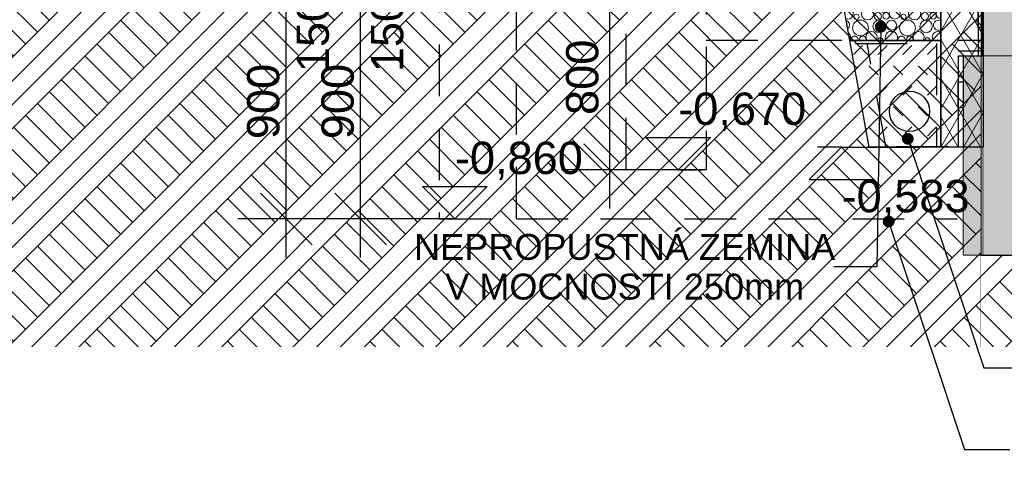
# Model space of a CAD drawing. Header units: millimetres. Extents: x -36478 to 31050, y -14815 to 11827.
# Tile 16 of 256: x -13167 to -9358, y -1832 to -90. Entities that reach past the tile are written whole.
import ezdxf

# ---------------------------------------------------------------- set-up
doc = ezdxf.new("R2010")
doc.units = ezdxf.units.MM
doc.header["$MEASUREMENT"] = 0
doc.linetypes.add('Wipeout_Contour', pattern=[1000, 0, -1000])
doc.linetypes.add('Čárkovaná', pattern=[325, 200, -125])
for name, color, linetype in [('3D prvky model', 7, 'Continuous'), ('Konstrukce - nosné', 7, 'Continuous'), ('Kresby a obrázky', 7, 'Continuous'), ('Nové_0', 7, 'Continuous'), ('Nové_Anotace - SP', 7, 'Continuous'), ('Nové_Konstrukce - krov', 7, 'Continuous'), ('Nové_Kóty - SP', 7, 'Continuous'), ('Nové_Situace - terén', 7, 'Continuous'), ('Nové_TZB - VZT', 7, 'Continuous'), ('Situace - terén', 7, 'Continuous'), ('Výplně - Povrchové', 7, 'Continuous'), ('Výplně – Řezové', 7, 'Continuous')]:
    doc.layers.add(name, color=color, linetype=linetype)
doc.styles.add('GENEROVANÝ_STYL_1', font='txt')
doc.styles.add('GENEROVANÝ_STYL_2', font='txt')
doc.dimstyles.new('GENEROVANÝ_STYL__1', dxfattribs={"dimtxt": 125, "dimasz": 190, "dimexe": 0.18, "dimexo": 300, "dimgap": 0, "dimtad": 1, "dimdec": 0, "dimzin": 0, "dimdsep": 46, "dimtxsty": 'GENEROVANÝ_STYL_2', "dimblk": 'ARROWHEAD_6', "dimblk1": 'ARROWHEAD_6', "dimblk2": 'ARROWHEAD_6', "dimcen": 0.09, "dimclrd": 1, "dimclre": 1, "dimclrt": 1, "dimazin": 0, "dimtfac": 1, "dimtdec": 4, "dimtmove": 0, "dimatfit": 3, "dimfxl": 1, "dimtolj": 1, "dimtzin": 0, "dimarcsym": 0})
doc.dimstyles.new('GENEROVANÝ_STYL__2', dxfattribs={"dimtxt": 125, "dimasz": 190, "dimexe": 0.18, "dimexo": 300, "dimgap": 0, "dimtad": 1, "dimdec": 0, "dimzin": 0, "dimdsep": 46, "dimtxsty": 'GENEROVANÝ_STYL_2', "dimblk": 'ARROWHEAD_6', "dimblk1": 'ARROWHEAD_6', "dimblk2": 'ARROWHEAD_6', "dimcen": 0.09, "dimclrd": 1, "dimclre": 1, "dimclrt": 1, "dimazin": 0, "dimtfac": 1, "dimtdec": 4, "dimtmove": 2, "dimatfit": 3, "dimfxl": 1, "dimtolj": 1, "dimtzin": 0, "dimarcsym": 0})
doc.dimstyles.new('GENEROVANÝ_STYL__7', dxfattribs={"dimtxt": 0.18, "dimasz": 91.2, "dimexe": 0.18, "dimexo": 0.0625, "dimgap": 0, "dimtad": 0, "dimtih": 1, "dimtoh": 1, "dimdec": 4, "dimzin": 0, "dimdsep": 46, "dimcen": 0.09, "dimadec": 0, "dimazin": 0, "dimtfac": 1, "dimtdec": 4, "dimtmove": 0, "dimatfit": 3, "dimldrblk": 'ARROWHEAD_11', "dimfxl": 1, "dimtolj": 1, "dimtzin": 0, "dimarcsym": 0})
pattern_1 = [(45, (0, 0), (-137.8858, 137.8858), []), (45, (-45.96, 45.96), (-275.772, 275.772), []), (45, (-91.92, 91.92), (-275.772, 275.772), []), (135, (-137.886, 137.886), (45.96194, 45.96194), [195, -195])]

# ---------------------------------------------------------------- blocks, each defined once
blk = doc.blocks.new('*D6286')
at = {"layer": 'Nové_Kóty - SP', "color": 1, "linetype": 'Continuous', "lineweight": 25}
for p, q in [((-11948, 141), (-11748, -59)), ((-11848, -860), (-11848, 41)), ((-11948, -760), (-11748, -960)), ((-11548, -860), (-12035.5, -860)), ((-11848, -1010), (-11848, -860))]:
    blk.add_line(p, q, dxfattribs=at)
at = {"layer": 'Nové_Kóty - SP', "color": 1, "lineweight": 25, "char_height": 125, "attachment_point": 7, "rotation": 90, "style": 'GENEROVANÝ_STYL_2'}
for s, insert in [('\\A1;{\\pql;\\fArial|b0|i0|c0|p38;150}', (-11681.3, -292.7)), ('\\A1;{\\pql;\\fArial|b0|i0|c0|p38;900}', (-11873, -551.8))]:
    blk.add_mtext(s, dxfattribs=dict(at, insert=insert))
blk = doc.blocks.new('ARROWHEAD_6')
at = {"color": 0, "linetype": 'Continuous', "lineweight": 0}
for p, q in [((-0.5, -0.5), (0.5, 0.5)), ((0, 0), (-1, 0))]:
    blk.add_line(p, q, dxfattribs=at)
blk = doc.blocks.new('*D6287')
at = {"layer": 'Nové_Kóty - SP', "color": 1, "linetype": 'Continuous', "lineweight": 25}
for p, q in [((-11948, 291), (-11748, 91)), ((-11548, 191), (-12035.5, 191)), ((-11848, 41), (-11848, 191)), ((-11948, 141), (-11748, -59)), ((-11548, 41), (-12035.5, 41)), ((-11848, -860), (-11848, 41))]:
    blk.add_line(p, q, dxfattribs=at)
blk = doc.blocks.new('*D6291')
at = {"layer": 'Nové_Kóty - SP', "color": 1, "linetype": 'Continuous', "lineweight": 25}
for p, q in [((-10884, 130), (-10884, 280)), ((-10784, 30), (-10984, 230)), ((-10584, 130), (-11071.5, 130)), ((-10884, -669.8), (-10884, 130)), ((-10984, -569.8), (-10784, -769.8)), ((-10584, -669.8), (-11071.5, -669.8)), ((-10884, -819.8), (-10884, -669.8))]:
    blk.add_line(p, q, dxfattribs=at)
at = {"layer": 'Nové_Kóty - SP', "color": 1, "lineweight": 25, "insert": (-10926.5, -458.1), "char_height": 125, "attachment_point": 7, "rotation": 90, "style": 'GENEROVANÝ_STYL_2'}
blk.add_mtext('\\A1;{\\pql;\\fArial|b0|i0|c0|p38;800}', dxfattribs=at)
blk = doc.blocks.new('Kóta_17_1', base_point=(-11483.4, -860))
at = {"layer": 'Nové_Kóty - SP', "color": 1, "linetype": 'Continuous', "lineweight": 25}
for p, q in [((-11483.4, -860), (-11608.4, -735)), ((-11608.4, -735), (-11358.4, -735)), ((-11358.4, -735), (-11483.4, -860)), ((-11483.4, -860), (-11783.4, -860)), ((-11483.4, -860), (-11389.7, -860))]:
    blk.add_line(p, q, dxfattribs=at)
at = {"layer": 'Nové_Kóty - SP', "color": 1, "lineweight": 25, "insert": (-11483.4, -710), "char_height": 125, "attachment_point": 7, "style": 'GENEROVANÝ_STYL_2'}
blk.add_mtext('\\A1;{\\pql;\\fArial|b0|i0|c0|p38;-0,860}', dxfattribs=at)
blk = doc.blocks.new('Kóta_18_1', base_point=(-10619.4, -669.8))
at = {"layer": 'Nové_Kóty - SP', "color": 1, "linetype": 'Continuous', "lineweight": 25}
for p, q in [((-10619.4, -669.8), (-10744.4, -544.8)), ((-10744.4, -544.8), (-10494.4, -544.8)), ((-10494.4, -544.8), (-10619.4, -669.8)), ((-10619.4, -669.8), (-10919.4, -669.8)), ((-10619.4, -669.8), (-10525.6, -669.8))]:
    blk.add_line(p, q, dxfattribs=at)
at = {"layer": 'Nové_Kóty - SP', "color": 1, "lineweight": 25, "insert": (-10619.4, -519.8), "char_height": 125, "attachment_point": 7, "style": 'GENEROVANÝ_STYL_2'}
blk.add_mtext('\\A1;{\\pql;\\fArial|b0|i0|c0|p38;-0,670}', dxfattribs=at)
blk = doc.blocks.new('Kóta_21_1', base_point=(-9987.2, -582.7))
at = {"layer": 'Nové_Kóty - SP', "color": 1, "linetype": 'Continuous', "lineweight": 25}
for p, q in [((-9987.2, -582.7), (-10112.2, -707.7)), ((-9987.2, -582.7), (-10080.9, -582.7)), ((-9987.2, -582.7), (-9687.2, -582.7)), ((-9862.2, -707.7), (-9987.2, -582.7)), ((-10112.2, -707.7), (-9862.2, -707.7))]:
    blk.add_line(p, q, dxfattribs=at)
at = {"layer": 'Nové_Kóty - SP', "color": 1, "lineweight": 25, "insert": (-9987.2, -857.7), "char_height": 125, "attachment_point": 7, "style": 'GENEROVANÝ_STYL_2'}
blk.add_mtext('\\A1;{\\pql;\\fArial|b0|i0|c0|p38;-0,583}', dxfattribs=at)
blk = doc.blocks.new('*D6334')
at = {"layer": 'Nové_Kóty - SP', "color": 1, "linetype": 'Continuous', "lineweight": 25}
for p, q in [((-12235.9, 141), (-12035.9, -59)), ((-12135.9, -860), (-12135.9, 41)), ((-12235.9, -760), (-12035.9, -960)), ((-11835.9, -860), (-12323.4, -860)), ((-12135.9, -1010), (-12135.9, -860))]:
    blk.add_line(p, q, dxfattribs=at)
at = {"layer": 'Nové_Kóty - SP', "color": 1, "lineweight": 25, "char_height": 125, "attachment_point": 7, "rotation": 90, "style": 'GENEROVANÝ_STYL_2'}
for s, insert in [('\\A1;{\\pql;\\fArial|b0|i0|c0|p38;150}', (-11969.3, -292.7)), ('\\A1;{\\pql;\\fArial|b0|i0|c0|p38;900}', (-12160.9, -551.8))]:
    blk.add_mtext(s, dxfattribs=dict(at, insert=insert))
blk = doc.blocks.new('*D6335')
at = {"layer": 'Nové_Kóty - SP', "color": 1, "linetype": 'Continuous', "lineweight": 25}
for p, q in [((-12235.9, 291), (-12035.9, 91)), ((-11835.9, 191), (-12323.4, 191)), ((-12135.9, 41), (-12135.9, 191)), ((-12235.9, 141), (-12035.9, -59)), ((-11835.9, 41), (-12323.4, 41)), ((-12135.9, -860), (-12135.9, 41))]:
    blk.add_line(p, q, dxfattribs=at)
blk = doc.blocks.new('*X6366')
at = {"layer": 'Nové_Situace - terén', "color": 21, "linetype": 'Continuous', "lineweight": 20, "true_color": 0xffaaaa}
for p, q in [((-9941.2, -224.3), (-9905.8, -189)), ((-9845.9, -224.3), (-9810.5, -189)), ((-9750.6, -224.3), (-9715.2, -189)), ((-9655.3, -224.3), (-9619.9, -189)), ((-9845.9, -303.2), (-9881.2, -267.9)), ((-9750.6, -303.2), (-9785.9, -267.9)), ((-9655.3, -303.2), (-9690.6, -267.9)), ((-9920.4, -361.3), (-9905.8, -346.8)), ((-9845.9, -382.1), (-9810.5, -346.8)), ((-9750.6, -382.1), (-9715.2, -346.8)), ((-9655.3, -382.1), (-9619.9, -346.8)), ((-9845.9, -461.1), (-9881.2, -425.7)), ((-9750.6, -461.1), (-9785.9, -425.7)), ((-9655.3, -461.1), (-9690.6, -425.7)), ((-9845.9, -540), (-9828.2, -522.3)), ((-9828.2, -522.3), (-9810.5, -504.6)), ((-9750.6, -540), (-9732.9, -522.3)), ((-9732.9, -522.3), (-9715.2, -504.6)), ((-9655.3, -540), (-9637.6, -522.3)), ((-9637.6, -522.3), (-9619.9, -504.6))]:
    blk.add_line(p, q, dxfattribs=at)
blk = doc.blocks.new('výplň_3142_1', base_point=(0, 0))
at = {"layer": 'Nové_Situace - terén', "color": 1, "linetype": 'Continuous', "lineweight": 25, "flags": 128}
blk.add_lwpolyline([(-9955.1, -169.6), (-9603.7, -169.6), (-9603.7, -582.7), (-9880.3, -582.7)], close=True, dxfattribs=at)
at = {"layer": 'Nové_Situace - terén', "color": 21, "linetype": 'Continuous', "lineweight": 20, "true_color": 0xffaaaa}
blk.add_blockref('*X6366', (0, 0), dxfattribs=at)
blk = doc.blocks.new('*X6376')
at = {"layer": 'Nové_Situace - terén', "color": 21, "linetype": 'Continuous', "lineweight": 20, "true_color": 0xffaaaa}
for centre, radius in [((-9873.2, 24.9), 21.3), ((-9796.5, 23.8), 23.7), ((-9691.3, 24.9), 21.3), ((-9938.8, 14.3), 14.3), ((-9906.9, 16.1), 12.5), ((-9839.5, 12.2), 10.3), ((-9756.9, 14.3), 14.3), ((-9725, 16.1), 12.5), ((-9657.6, 12.2), 10.3), ((-9934, -24.4), 23.9), ((-9885.9, -20), 19.2), ((-9823.9, -30.6), 30.6), ((-9752.1, -24.4), 23.9), ((-9704.1, -20), 19.2), ((-9642, -30.6), 30.6), ((-9929.5, -78.8), 10.3), ((-9886.5, -67.1), 23.7), ((-9846.9, -76.7), 14.3), ((-9815, -74.9), 12.5), ((-9781.3, -66.1), 21.3), ((-9747.6, -78.8), 10.3), ((-9704.6, -67.1), 23.7), ((-9665.1, -76.7), 14.3), ((-9633.2, -74.9), 12.5), ((-9913.9, -121.6), 30.6), ((-9842.1, -115.4), 23.9), ((-9794.1, -111), 19.2), ((-9732, -121.6), 30.6), ((-9660.3, -115.4), 23.9)]:
    blk.add_circle(centre, radius, dxfattribs=at)
for centre, radius, start, end in [((-9977.8, 71), 19.2, 113.4538, 66.5462), ((-9915.7, 60.4), 30.6, 112.7213, 67.2787), ((-9844, 66.6), 23.9, 112.718, 67.282), ((-9795.9, 71), 19.2, 113.4538, 66.5462), ((-9733.9, 60.4), 30.6, 112.7213, 67.2787), ((-9662.1, 66.6), 23.9, 112.718, 67.282), ((-9614.1, 71), 19.2, 113.4538, 302.9354), ((-9614.1, 71), 19.2, 57.0646, 66.5462), ((-9978.3, 23.8), 23.7, 250.9173, 129.601), ((-9614.6, 23.8), 23.7, 62.462, 297.538), ((-10005.7, -30.6), 30.6, 335.3685, 45.1499), ((-9963.2, -66.1), 21.3, 250.8383, 129.68), ((-9599.5, -66.1), 21.3, 101.3279, 258.6721), ((-9975.9, -111), 19.2, 312.0173, 68.501), ((-9612.2, -111), 19.2, 63.4469, 296.5531), ((-9976.5, -158.1), 23.7, 333.6922, 46.8262), ((-9871.3, -157.1), 21.3, 323.9468, 216.0532), ((-9794.6, -158.1), 23.7, 331.0837, 208.9163), ((-9689.5, -157.1), 21.3, 323.9468, 216.0532), ((-9612.7, -158.1), 23.7, 67.4204, 208.9163), ((-9936.9, -167.7), 14.3, 352.4276, 187.5724), ((-9905, -165.9), 12.5, 343.0419, 196.9581), ((-9837.6, -169.8), 10.3, 1.0476, 178.9524), ((-9755.1, -167.7), 14.3, 352.4276, 187.5724), ((-9723.2, -165.9), 12.5, 343.0419, 196.9581), ((-9655.8, -169.8), 10.3, 1.0476, 178.9524)]:
    blk.add_arc(centre, radius, start, end, dxfattribs=at)
blk = doc.blocks.new('výplň_3147_1', base_point=(0, 0))
at = {"layer": 'Nové_Situace - terén', "color": 1, "linetype": 'Continuous', "lineweight": 25, "flags": 128}
blk.add_lwpolyline([(-10001.8, 88.6), (-9603.7, 88.6), (-9603.7, -169.6), (-9955.1, -169.6)], close=True, dxfattribs=at)
at = {"layer": 'Nové_Situace - terén', "color": 21, "linetype": 'Continuous', "lineweight": 20, "true_color": 0xffaaaa}
blk.add_blockref('*X6376', (0, 0), dxfattribs=at)
blk = doc.blocks.new('Izolace proti vodě 25[6]_1', base_point=(-9439.7, 680.3))
at = {"layer": 'Nové_Konstrukce - krov', "color": 1, "linetype": 'Continuous', "lineweight": 25}
for p, q in [((-9459.7, 680.2), (-9459.1, -230)), ((-9439.7, 680.3), (-9439.1, -230)), ((-9459.6, 580.2), (-9439.6, 580.3)), ((-9459.6, 480.2), (-9459.6, 580.2)), ((-9439.6, 580.3), (-9439.6, 480.3)), ((-9439.6, 480.3), (-9459.6, 480.2)), ((-9459.5, 380.2), (-9439.5, 380.3)), ((-9459.5, 280.2), (-9459.5, 380.2)), ((-9439.5, 380.3), (-9439.5, 280.3)), ((-9439.5, 280.3), (-9459.5, 280.2)), ((-9459.4, 180.2), (-9439.4, 180.3)), ((-9459.3, 80.2), (-9459.4, 180.2)), ((-9439.4, 180.3), (-9439.3, 80.3)), ((-9439.3, 80.3), (-9459.3, 80.2)), ((-9459.3, -19.8), (-9439.3, -19.7)), ((-9459.2, -119.8), (-9459.3, -19.8)), ((-9439.3, -19.7), (-9439.2, -119.7)), ((-9439.2, -119.7), (-9459.2, -119.8))]:
    blk.add_line(p, q, dxfattribs=at)
blk = doc.blocks.new('Izolace proti vodě 25[11]_1', base_point=(-9516.5, -230))
at = {"layer": 'Nové_Konstrukce - krov', "color": 1, "linetype": 'Continuous', "lineweight": 25}
for p, q in [((-9536.5, -230), (-9536.3, -582.4)), ((-9516.5, -230), (-9516.3, -582.4)), ((-9536.4, -430), (-9536.4, -330)), ((-9536.4, -330), (-9516.4, -330)), ((-9516.4, -330), (-9516.4, -430)), ((-9516.4, -430), (-9536.4, -430))]:
    blk.add_line(p, q, dxfattribs=at)
blk = doc.blocks.new('Izolace proti vodě 25[12]_1', base_point=(-9536.5, -210))
at = {"layer": 'Nové_Konstrukce - krov', "color": 1, "linetype": 'Continuous', "lineweight": 25}
for p, q in [((-9536.5, -210), (-9439.1, -210.1)), ((-9536.5, -230), (-9439.1, -230.1))]:
    blk.add_line(p, q, dxfattribs=at)
blk = doc.blocks.new('ARROWHEAD_11')
at = {"color": 0, "linetype": 'Continuous', "lineweight": 0}
blk.add_line((0, 0), (-1, 0), dxfattribs=at)
at = {"color": 0, "linetype": 'Continuous', "lineweight": 0, "const_width": 0.25, "flags": 128}
blk.add_lwpolyline([(-0.125, 0, 1), (0.125, 0, 1)], format="xyb", close=True, dxfattribs=at)

msp = doc.modelspace()

# ---------------------------------------------------------------- linework, layer by layer
at = {"layer": '3D prvky model', "color": 7, "linetype": 'Continuous', "lineweight": 20}
for p in [(-9441.3, -230), (-8828.2, -1000)]:
    msp.add_line(p, (-9441.3, -1000), dxfattribs=at)

# ---------------------------------------------------------------- next in the draw order: wipeouts: each hides what was drawn before it
at = {"color": 254, "linetype": 'Wipeout_Contour', "lineweight": 0, "ltscale": 94880.160315}
msp.add_wipeout([(-9447.2, -2550), (-9262.7, -2550), (-9262.7, -1000), (-9441.3, -1000), (-9441.3, -230), (-9442.2, -230), (-9442.2, 170), (-9439.5, 170), (-9439.5, 427.4), (-9447.2, 426.4)], dxfattribs=at).dxf.layer = 'Výplně - Povrchové'

# ---------------------------------------------------------------- next in the draw order: wipeouts: each hides what was drawn before it
at = {"color": 254, "linetype": 'Wipeout_Contour', "lineweight": 0, "ltscale": 115221.813899}
msp.add_wipeout([(-19323.5, 449.2), (-19875.7, 422.5), (-19875.7, -2550), (-9447.2, -2550), (-9447.2, 267.2), (-18366, 281.1), (-18365.8, 440.3)], dxfattribs=at).dxf.layer = 'Výplně – Řezové'

# ---------------------------------------------------------------- next in the draw order: hatches: boundary and pattern name
at = {"layer": 'Výplně – Řezové', "linetype": 'Continuous', "lineweight": 13}
msp.add_hatch(color=254, dxfattribs=at).paths.add_polyline_path([(-8907.2, -232), (-8907.2, 3180), (-9439.5, 3180), (-9439.5, -232)])
at = {"layer": 'Výplně – Řezové', "linetype": 'Continuous', "lineweight": 13, "true_color": 0xbf7d1a}
h = msp.add_hatch(dxfattribs=at)
h.set_pattern_fill('Zemina_0001', color=32, style=0, pattern_type=2)
h.set_pattern_definition(pattern_1)
h.paths.add_polyline_path([(-19323.5, 449.2), (-19875.7, 422.5), (-19875.7, -2550), (-9447.2, -2550), (-9447.2, 267.2), (-18366, 281.1), (-18365.8, 440.3)])

# ---------------------------------------------------------------- next in the draw order: linework, layer by layer
at = {"layer": 'Konstrukce - nosné', "color": 7, "linetype": 'Continuous', "lineweight": 35}
for p in [(-9442.2, 170), (-9441.3, -230)]:
    msp.add_line(p, (-9442.2, -230), dxfattribs=at)
at = {"layer": 'Nové_0', "color": 1, "linetype": 'Čárkovaná', "lineweight": 25}
for p, q in [((-11244.7, -858.9), (-11244.7, 280)), ((-11544.7, 140), (-11544.7, -860)), ((-10821.1, -669.8), (-10821.1, 130)), ((-10511.6, 130), (-10511.6, -669.8)), ((-10511.6, -168.8), (-9439.5, -168.8)), ((-9932.9, -181.6), (-9620, -181.6)), ((-9815.6, -581.9), (-9888.2, -180.8)), ((-9620, -181.6), (-9620, -582.7)), ((-9575.3, -581.9), (-9815.6, -581.9)), ((-10511.6, -669.8), (-10821.1, -669.8)), ((-11544.7, -860), (-11244.7, -860)), ((-11244.7, -860), (-9538.9, -860))]:
    msp.add_line(p, q, dxfattribs=at)
at = {"layer": 'Nové_TZB - VZT', "color": 1, "linetype": 'Continuous', "lineweight": 25}
msp.add_circle((-9724.4, -444.1), 77.8, dxfattribs=at)
at = {"layer": 'Situace - terén', "color": 251, "linetype": 'Continuous', "lineweight": 20, "true_color": 0x6a6a6a}
msp.add_line((-9447.2, 426.4), (-9447.2, -2550), dxfattribs=at)

# ---------------------------------------------------------------- next in the draw order: block references
at = {"layer": 'Nové_Konstrukce - krov', "color": 1, "linetype": 'Continuous', "lineweight": 25}
msp.add_blockref('Izolace proti vodě 25[11]_1', (-9516.5, -230), dxfattribs=at)
at = {"layer": 'Nové_Kóty - SP', "color": 1, "linetype": 'Continuous', "lineweight": 25}
for name, p in [('Kóta_18_1', (-10619.4, -669.8)), ('Kóta_17_1', (-11483.4, -860)), ('Kóta_21_1', (-9987.2, -582.7))]:
    msp.add_blockref(name, p, dxfattribs=at)
at = {"layer": 'Nové_Situace - terén', "color": 21, "linetype": 'Continuous', "lineweight": 20, "true_color": 0xffaaaa}
for name in ['výplň_3147_1', 'výplň_3142_1']:
    msp.add_blockref(name, (0, 0), dxfattribs=at)

# ---------------------------------------------------------------- next in the draw order: texts
at = {"layer": 'Nové_Anotace - SP', "color": 1, "linetype": 'Continuous', "lineweight": 25, "insert": (-10826.5, -1046), "char_height": 100, "attachment_point": 5, "line_spacing_factor": 0.920728, "style": 'GENEROVANÝ_STYL_1'}
msp.add_mtext('\\A1;{\\pqc;\\fArial|b0|i0|c238|p38;NEPROPUSTNÁ ZEMINA\\P\\pqc;\\fArial|b0|i0|c238|p38;V MOCNOSTI 250mm}', dxfattribs=at)

# ---------------------------------------------------------------- next in the draw order: dimensions: what is measured, and where the dimension line sits
at = {"layer": 'Nové_Kóty - SP', "color": 1, "linetype": 'Continuous', "lineweight": 25}
for base, p1, p2, picture, middle in [((-12135.9, 191), (-11533, 41), (-11493.1, 191), '*D6335', (-12031.8, -149.8)), ((-11848, 191), (-11533, 41), (-11493.1, 191), '*D6287', (-11743.8, -149.8)), ((-10884, 130), (-10821.1, -669.8), (-10821.1, 130), '*D6291', (-10989, -315.1))]:
    dim = msp.add_linear_dim(base=base, p1=p1, p2=p2, angle=90, dimstyle='GENEROVANÝ_STYL__2', dxfattribs=at)
    dim.commit()
    dim.dimension.update_dxf_attribs({"geometry": picture, "text_midpoint": middle, "dimtype": 160, "text_rotation": 90})
for base, picture, middle in [((-12135.9, 41), '*D6334', (-12223.4, -408.8)), ((-11848, 41), '*D6286', (-11935.5, -408.8))]:
    dim = msp.add_linear_dim(base=base, p1=(-11544.7, -860), p2=(-11533, 41), angle=90, text='900', dimstyle='GENEROVANÝ_STYL__1', dxfattribs=at)
    dim.commit()
    dim.dimension.update_dxf_attribs({"geometry": picture, "text_midpoint": middle, "dimtype": 160, "text_rotation": 90})

# ---------------------------------------------------------------- next in the draw order: leaders
at = {"layer": 'Nové_Anotace - SP', "color": 1, "linetype": 'Continuous', "lineweight": 25, "annotation_type": 0, "has_hookline": 1, "hookline_direction": 1, "text_width": 1618.4}
msp.add_leader([(-9835.6, -116.9), (-9850.6, -1046), (-10017.3, -1046)], dimstyle='GENEROVANÝ_STYL__7', dxfattribs=at)

# ---------------------------------------------------------------- next in the draw order: wipeouts: each hides what was drawn before it
at = {"color": 254, "linetype": 'Wipeout_Contour', "lineweight": 0, "ltscale": 43263.094108}
msp.add_wipeout([(-9447.2, -2550), (-9447.2, -1000), (-8828.2, -1000), (-8828.2, -230), (-1110.1, -230), (-1110.1, -1000), (-350.6, -1000), (-350.6, -2550)], dxfattribs=at).dxf.layer = 'Výplně – Řezové'

# ---------------------------------------------------------------- next in the draw order: hatches: boundary and pattern name
at = {"layer": 'Nové_Situace - terén', "linetype": 'Continuous', "lineweight": 20, "true_color": 0xffaaaa}
h = msp.add_hatch(dxfattribs=at)
h.set_pattern_fill('Tepelná_izolace___tvrdá__F7', color=21, style=0, pattern_type=2)
h.set_pattern_definition([(60, (0, 0), (-64.9519, 37.5), []), (120, (0, 0), (64.9519, 37.5), [])])
h.paths.add_polyline_path([(-9603.7, 660.7), (-9439.5, 660.7), (-9439.5, -582.4), (-9603.7, -582.4)])
at = {"layer": 'Výplně – Řezové', "linetype": 'Continuous', "lineweight": 13}
msp.add_hatch(color=254, dxfattribs=at).paths.add_polyline_path([(-9516.3, -230), (-9516.3, -1000), (-8828.2, -1000), (-8828.2, -230)])
at = {"layer": 'Výplně – Řezové', "linetype": 'Continuous', "lineweight": 13, "true_color": 0xbf7d1a}
h = msp.add_hatch(dxfattribs=at)
h.set_pattern_fill('Zemina_0001', color=32, style=0, pattern_type=2)
h.set_pattern_definition(pattern_1)
h.paths.add_polyline_path([(-9447.2, -2550), (-9447.2, -1000), (-8828.2, -1000), (-8828.2, -230), (-1110.1, -230), (-1110.1, -1000), (-350.6, -1000), (-350.6, -2550)])

# ---------------------------------------------------------------- next in the draw order: linework, layer by layer
at = {"layer": 'Kresby a obrázky', "color": 7, "linetype": 'Continuous', "lineweight": 25}
msp.add_line((-9447.2, -1000), (-8828.2, -1000), dxfattribs=at)
at = {"layer": 'Nové_Situace - terén', "color": 1, "linetype": 'Continuous', "lineweight": 25, "flags": 128}
msp.add_lwpolyline([(-9603.7, 660.7), (-9439.5, 660.7), (-9439.5, -582.4), (-9603.7, -582.4)], close=True, dxfattribs=at)
at = {"layer": 'Výplně – Řezové', "color": 7, "linetype": 'Continuous', "lineweight": 13, "flags": 128}
msp.add_lwpolyline([(-9516.3, -230), (-9516.3, -1000), (-8828.2, -1000), (-8828.2, -230)], close=True, dxfattribs=at)

# ---------------------------------------------------------------- next in the draw order: block references
at = {"layer": 'Nové_Konstrukce - krov', "color": 1, "linetype": 'Continuous', "lineweight": 25}
for name, p in [('Izolace proti vodě 25[6]_1', (-9439.7, 680.3)), ('Izolace proti vodě 25[12]_1', (-9536.5, -210))]:
    msp.add_blockref(name, p, dxfattribs=at)

# ---------------------------------------------------------------- next in the draw order: wipeouts: each hides what was drawn before it
at = {"color": 254, "linetype": 'Wipeout_Contour', "lineweight": 0, "ltscale": 51388.212973}
msp.add_wipeout([(4483.3, -4459.6), (-19920.8, -4459.6), (-19920.8, -1355), (4483.3, -1355)], dxfattribs=at).dxf.layer = 'Situace - terén'

# ---------------------------------------------------------------- next in the draw order: leaders
at = {"layer": 'Nové_Anotace - SP', "color": 1, "linetype": 'Continuous', "lineweight": 25, "annotation_type": 0, "has_hookline": 1, "hookline_direction": 0}
for points, text_width in [([(-9730.9, -550.5), (-9437.2, -1436.5), (-9261.7, -1436.5)], 5162.2), ([(-9805.1, -870.3), (-9511.4, -1751.5), (-9335.9, -1751.5)], 5975.4)]:
    msp.add_leader(points, dimstyle='GENEROVANÝ_STYL__7', dxfattribs=dict(at, text_width=text_width))

doc.saveas('drawing.dxf')
